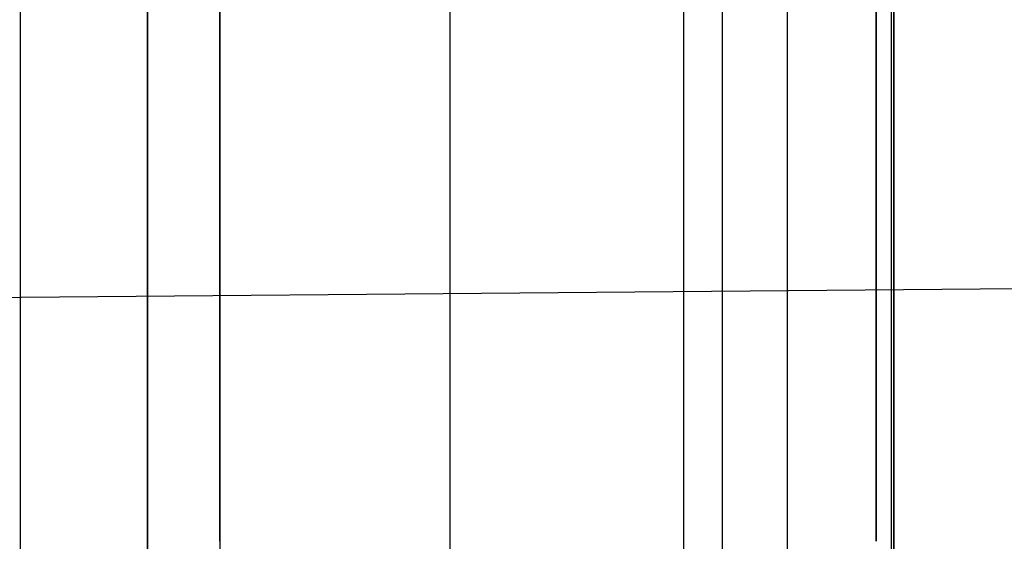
# Model space of a CAD drawing. Header units: millimetres. Extents: x -15 to 7, y 1 to 148.
# Tile 136 of 256: x 1.9 to 4.09, y 23 to 24.16. Entities that reach past the tile are written whole.
import ezdxf

# ---------------------------------------------------------------- set-up
doc = ezdxf.new("R2010")
doc.units = ezdxf.units.MM
doc.header["$MEASUREMENT"] = 0
doc.layers.add('Default', color=7, linetype='Continuous', true_color=0x000000)
doc.layers.add('Layer 01', color=7, linetype='Continuous', true_color=0x000000)

msp = doc.modelspace()

# ---------------------------------------------------------------- linework, layer by layer
at = {"layer": 'Default', "color": 254, "true_color": 0xcad1ee}
for points in [[(3.845, 69.7033), (3.845, 6.956)], [(3.845, 69.3906), (3.845, 7.2574)], [(3.845, 8.1702), (3.845, 69.0779)], [(2.345, 25.0587), (2.345, 22.443)], [(2.345, 23.0007), (2.345, 24.501)], [(2.345, 24.501), (2.345, 23.0007)], [(2.345, 24.501), (2.345, 23.0007)], [(2.345, 23.0007), (2.345, 24.501)], [(3.8057, 23.0007), (3.8057, 24.501)], [(3.8057, 24.501), (3.8057, 23.0007)], [(6, 23.5787), (-1, 23.5177)]]:
    msp.add_lwpolyline(points, dxfattribs=at)
at = {"layer": 'Default', "color": 254, "true_color": 0xcad1ee, "extrusion": (1, 1.96975e-16, -1.88418e-16)}
msp.add_lwpolyline([(24.7133, -38.2773), (24.6874, -38.277), (24.6614, -38.2761), (24.6351, -38.2746), (24.6086, -38.2726), (24.582, -38.2698), (24.5552, -38.2665), (24.5283, -38.2625), (24.5013, -38.2578), (24.4742, -38.2525), (24.4471, -38.2464), (24.4199, -38.2397), (24.3927, -38.2323), (24.3655, -38.2242), (24.3384, -38.2153), (24.3114, -38.2058), (24.2844, -38.1955), (24.2576, -38.1845), (24.2309, -38.1727), (24.2044, -38.1603), (24.1782, -38.1471), (24.1521, -38.1332), (24.1264, -38.1186), (24.1009, -38.1033), (24.0757, -38.0874), (24.0509, -38.0707), (24.0265, -38.0533), (24.0025, -38.0353), (23.9789, -38.0167), (23.9558, -37.9974), (23.9332, -37.9775), (23.911, -37.9571), (23.8894, -37.936), (23.8684, -37.9144), (23.8479, -37.8923), (23.828, -37.8697), (23.8088, -37.8465), (23.7901, -37.823), (23.7721, -37.7989), (23.7548, -37.7745), (23.7381, -37.7497), (23.7221, -37.7246), (23.7068, -37.6991), (23.6922, -37.6733), (23.6784, -37.6473), (23.6652, -37.621), (23.6527, -37.5945), (23.641, -37.5679), (23.63, -37.541), (23.6197, -37.5141), (23.6102, -37.487), (23.6013, -37.4599), (23.5932, -37.4328), (23.5857, -37.4056), (23.579, -37.3784), (23.573, -37.3513), (23.5677, -37.3242), (23.563, -37.2972), (23.559, -37.2703), (23.5556, -37.2435), (23.5529, -37.2169), (23.5508, -37.1904), (23.5494, -37.1641), (23.5485, -37.138), (23.5482, -37.1122), (23.5485, -37.0863), (23.5494, -37.0602), (23.5508, -37.034), (23.5529, -37.0075), (23.5556, -36.9809), (23.559, -36.9541), (23.563, -36.9272), (23.5677, -36.9002), (23.573, -36.8731), (23.579, -36.8459), (23.5857, -36.8188), (23.5932, -36.7916), (23.6013, -36.7644), (23.6102, -36.7373), (23.6197, -36.7103), (23.63, -36.6833), (23.641, -36.6565), (23.6527, -36.6298), (23.6652, -36.6033), (23.6784, -36.5771), (23.6922, -36.551), (23.7068, -36.5253), (23.7221, -36.4998), (23.7381, -36.4746), (23.7548, -36.4498), (23.7721, -36.4254), (23.7901, -36.4014), (23.8088, -36.3778), (23.828, -36.3547), (23.8479, -36.3321), (23.8684, -36.3099), (23.8894, -36.2883), (23.911, -36.2673), (23.9332, -36.2468), (23.9558, -36.2269), (23.9789, -36.2077), (24.0025, -36.189), (24.0265, -36.171), (24.0509, -36.1537), (24.0757, -36.137), (24.1009, -36.121), (24.1264, -36.1057), (24.1521, -36.0911), (24.1782, -36.0772), (24.2044, -36.0641), (24.2309, -36.0516), (24.2576, -36.0399), (24.2844, -36.0289), (24.3114, -36.0186), (24.3384, -36.009), (24.3655, -36.0002), (24.3927, -35.9921), (24.4199, -35.9846), (24.4471, -35.9779), (24.4742, -35.9719), (24.5013, -35.9665), (24.5283, -35.9619), (24.5552, -35.9579), (24.582, -35.9545), (24.6086, -35.9518), (24.6351, -35.9497), (24.6614, -35.9482), (24.6874, -35.9474), (24.7133, -35.9471)], dxfattribs=at)
at = {"layer": 'Default', "color": 254, "true_color": 0xcad1ee, "extrusion": (1, 0, 0)}
msp.add_lwpolyline([(23.7509, -69.8151), (23.7509, -54.0184)], dxfattribs=at)
at = {"layer": 'Default', "color": 254, "true_color": 0xcad1ee, "extrusion": (-3.63022e-15, 1, 8.27498e-15)}
msp.add_lwpolyline([(-3.8057, -52.5189), (-3.7727, -52.5201), (-3.7395, -52.5221), (-3.706, -52.5249), (-3.6723, -52.5284), (-3.6385, -52.5327), (-3.6045, -52.5378), (-3.5703, -52.5438), (-3.5361, -52.5506), (-3.5018, -52.5582), (-3.4675, -52.5667), (-3.4331, -52.5761), (-3.3988, -52.5863), (-3.3645, -52.5974), (-3.3303, -52.6095), (-3.2962, -52.6224), (-3.2623, -52.6362), (-3.2286, -52.6509), (-3.1951, -52.6665), (-3.1618, -52.683), (-3.1289, -52.7004), (-3.0962, -52.7186), (-3.064, -52.7378), (-3.0321, -52.7578), (-3.0006, -52.7786), (-2.9696, -52.8003), (-2.9391, -52.8228), (-2.9092, -52.8461), (-2.8798, -52.8702), (-2.8509, -52.8951), (-2.8227, -52.9207), (-2.7952, -52.947), (-2.7683, -52.974), (-2.7421, -53.0017), (-2.7166, -53.0301), (-2.6919, -53.059), (-2.668, -53.0885), (-2.6448, -53.1186), (-2.6225, -53.1492), (-2.601, -53.1803), (-2.5803, -53.2118), (-2.5605, -53.2438), (-2.5415, -53.2762), (-2.5234, -53.3089), (-2.5062, -53.3419), (-2.4899, -53.3752), (-2.4745, -53.4087), (-2.46, -53.4425), (-2.4463, -53.4765), (-2.4336, -53.5106), (-2.4217, -53.5448), (-2.4108, -53.5791), (-2.4007, -53.6134), (-2.3915, -53.6477), (-2.3832, -53.6821), (-2.3757, -53.7164), (-2.3691, -53.7506), (-2.3633, -53.7847), (-2.3584, -53.8187), (-2.3542, -53.8525), (-2.3508, -53.8861), (-2.3483, -53.9196), (-2.3464, -53.9528), (-2.3454, -53.9857), (-2.345, -54.0184)], dxfattribs=at)
at = {"layer": 'Default', "color": 254, "true_color": 0xcad1ee, "extrusion": (-7.4875e-15, 1, 9.22161e-14)}
msp.add_lwpolyline([(-3.8057, -71.3146), (-3.7727, -71.3133), (-3.7395, -71.3114), (-3.706, -71.3086), (-3.6723, -71.3051), (-3.6385, -71.3008), (-3.6045, -71.2957), (-3.5703, -71.2897), (-3.5361, -71.2829), (-3.5018, -71.2753), (-3.4675, -71.2668), (-3.4331, -71.2574), (-3.3988, -71.2472), (-3.3645, -71.236), (-3.3303, -71.224), (-3.2962, -71.2111), (-3.2623, -71.1973), (-3.2286, -71.1826), (-3.1951, -71.167), (-3.1618, -71.1505), (-3.1289, -71.1331), (-3.0962, -71.1148), (-3.064, -71.0957), (-3.0321, -71.0757), (-3.0006, -71.0548), (-2.9696, -71.0332), (-2.9391, -71.0107), (-2.9092, -70.9873), (-2.8798, -70.9632), (-2.8509, -70.9384), (-2.8227, -70.9128), (-2.7952, -70.8864), (-2.7683, -70.8594), (-2.7421, -70.8317), (-2.7166, -70.8034), (-2.6919, -70.7745), (-2.668, -70.7449), (-2.6448, -70.7149), (-2.6225, -70.6843), (-2.601, -70.6532), (-2.5803, -70.6216), (-2.5605, -70.5897), (-2.5415, -70.5573), (-2.5234, -70.5246), (-2.5062, -70.4916), (-2.4899, -70.4583), (-2.4745, -70.4247), (-2.46, -70.391), (-2.4463, -70.357), (-2.4336, -70.3229), (-2.4217, -70.2887), (-2.4108, -70.2544), (-2.4007, -70.2201), (-2.3915, -70.1857), (-2.3832, -70.1514), (-2.3757, -70.1171), (-2.3691, -70.0829), (-2.3633, -70.0488), (-2.3584, -70.0148), (-2.3542, -69.981), (-2.3508, -69.9473), (-2.3483, -69.9139), (-2.3464, -69.8807), (-2.3454, -69.8477), (-2.345, -69.8151)], dxfattribs=at)
at = {"layer": 'Default', "color": 254, "true_color": 0xcad1ee, "extrusion": (0, 1, 0)}
for points in [[(-4.845, -71.3418), (-3.8057, -71.3146)], [(-3.8057, -52.5189), (-4.845, -52.4917)]]:
    msp.add_lwpolyline(points, dxfattribs=at)
at = {"layer": 'Layer 01'}
for points in [[(3.608, 22.6394), (3.608, 26.4394)], [(3.8392, 22.6394), (3.8392, 26.4394)], [(3.8392, 22.6394), (3.8392, 26.4394)], [(3.8392, 22.6394), (3.8392, 26.4394)], [(2.8568, 26.0995), (2.8568, 22.9792)], [(2.8568, 26.0995), (2.8568, 22.9792)], [(3.3767, 26.0995), (3.3767, 22.9792)], [(3.4626, 26.0995), (3.4626, 22.9792)], [(1.9006, 24.2451), (1.9006, 22.9792)], [(2.1844, 24.2451), (2.1844, 22.9792)], [(2.1844, 22.9792), (2.1844, 24.2451)], [(2.8568, 24.2451), (2.8568, 22.9792)]]:
    msp.add_lwpolyline(points, dxfattribs=at)

doc.saveas('drawing.dxf')
